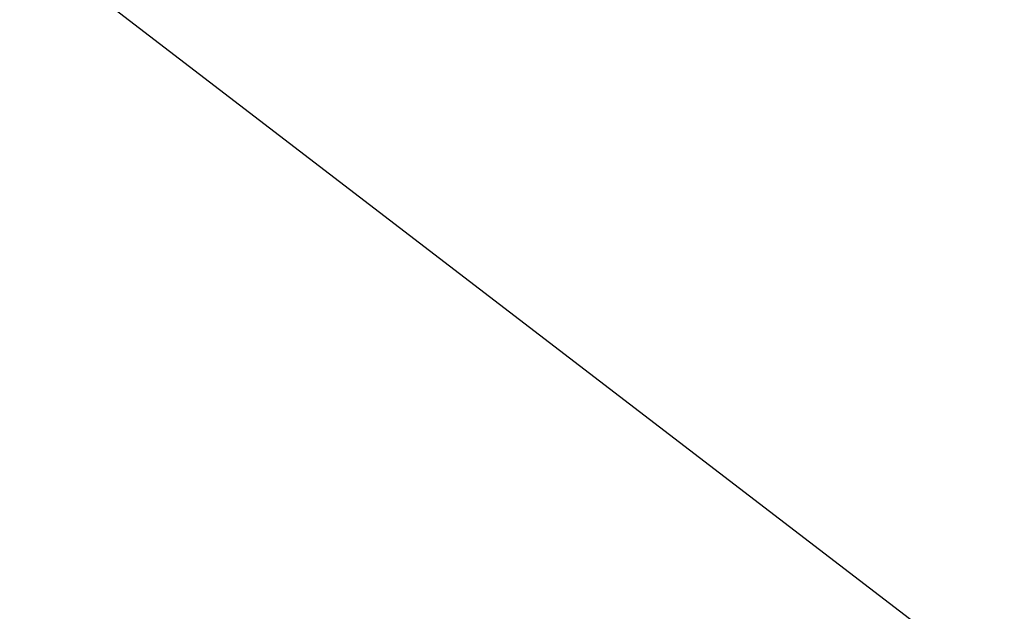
# Model space of a CAD drawing. Extents: x 5 to 504, y 5 to 504.
# Tile 142 of 256: x 243.66369 to 243.67267, y 237.31403 to 237.31943. Entities that reach past the tile are written whole.
import ezdxf

# ---------------------------------------------------------------- set-up
doc = ezdxf.new("R2010")
doc.units = 0
doc.layers.get('0').update_dxf_attribs({"color": 13, "linetype": 'CONTINUOUS'})

# ---------------------------------------------------------------- blocks, each defined once
blk = doc.blocks.new('GROUP_22')
blk.add_line((5.8578644, 5.8578644, 1.5), (10, 2.6794919, 1.5))
blk = doc.blocks.new('GROUP_23')
blk.add_blockref('GROUP_22', (227.8606826, 227.8983944, 114.2711498))
blk = doc.blocks.new('GROUP_11')
mesh = blk.add_polyface()
corners = [(24.096712, 55.814713, 94), (28.978333, 60.452275, 87.2), (22.901927, 57.791728, 87.2), (29.620717, 58.233392, 94)]
mesh.append_faces([[corners[k] for k in face] for face in [(0, 1, 2), (1, 0, 3)]], dxfattribs={"vtx0": -1})
mesh = blk.add_polyface()
corners = [(22.901927, 57.791728, 74.9), (29.620717, 58.233392, 71), (24.096712, 55.814713, 71), (28.978333, 60.452275, 74.9)]
mesh.append_faces([[corners[k] for k in face] for face in [(0, 1, 2), (1, 0, 3)]], dxfattribs={"vtx0": -1})
mesh = blk.add_polyface()
corners = [(19.679265, 51.767866, 95.5), (24.096712, 55.814713, 94), (19.386933, 52.04873, 94), (24.30639, 55.467758, 95.5)]
mesh.append_faces([[corners[k] for k in face] for face in [(0, 1, 2), (1, 0, 3)]], dxfattribs={"vtx0": -1})
mesh = blk.add_polyface()
corners = [(19.386933, 52.04873, 71), (24.096712, 55.814713, 65), (19.386933, 52.04873, 65), (24.096712, 55.814713, 71)]
mesh.append_faces([[corners[k] for k in face] for face in [(0, 1, 2), (1, 0, 3)]], dxfattribs={"vtx0": -1})
blk = doc.blocks.new('GROUP_30')
at = {"xscale": 0.4000000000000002, "yscale": 0.4000000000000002, "zscale": 0.4000000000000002}
blk.add_blockref('GROUP_23', (-0.5712263, -0.5712263, -39.9084599), dxfattribs=at)
at = {"extrusion": (0, -9.4369e-16, -1), "xscale": 0.3399999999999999, "yscale": 0.3399999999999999, "zscale": 0.4000000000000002, "rotation": 180}
blk.add_blockref('GROUP_11', (-86.3320704, 110.8087796, -38.8), dxfattribs=at)
blk = doc.blocks.new('GROUP_2')
at = {"xscale": 2.5, "yscale": 2.5, "zscale": 2.5}
blk.add_blockref('GROUP_30', (3.2549588, 3.0089372, 100.3529826), dxfattribs=at)

msp = doc.modelspace()

# ---------------------------------------------------------------- block references
msp.add_blockref('GROUP_2', (4.5389602, 4.7295475))

doc.saveas('drawing.dxf')
